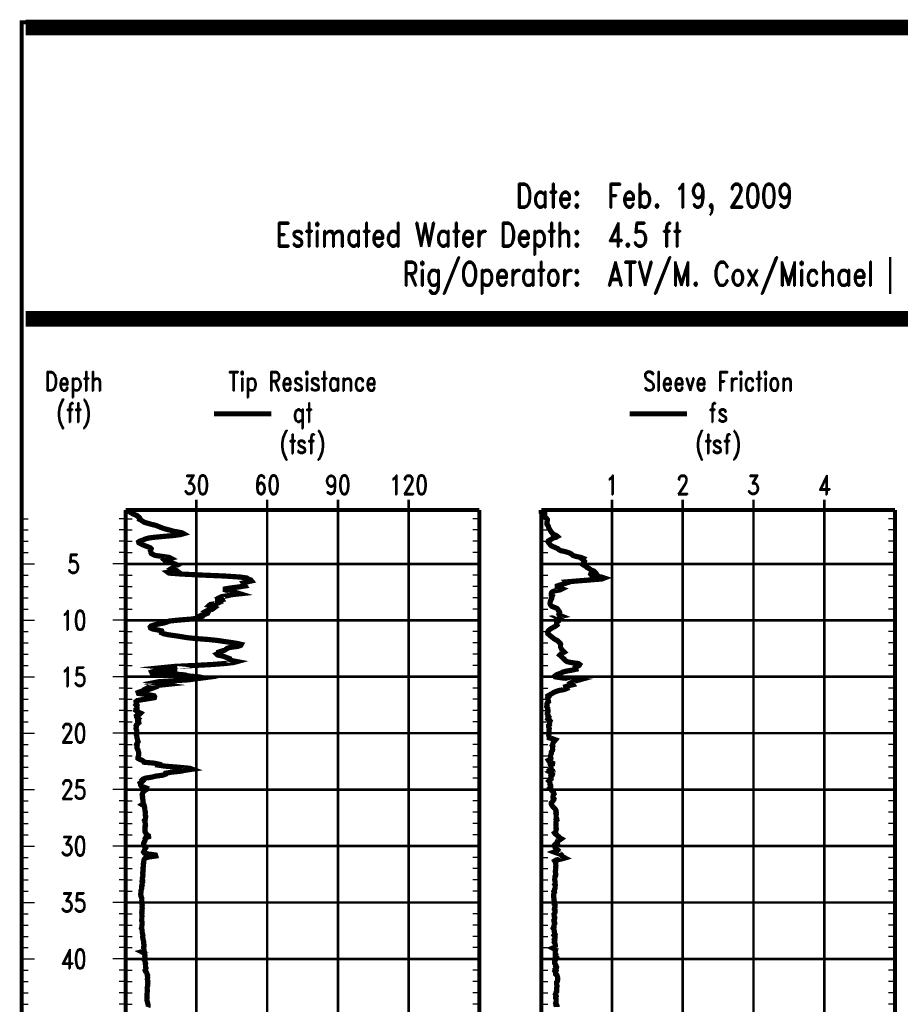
# Model space of a CAD drawing. Extents: x 0 to 10.2, y 0 to 7.6.
# Tile 4 of 8: x 0 to 3.4, y 3.9 to 7.6. Entities that reach past the tile are written whole.
import ezdxf
from ezdxf.enums import TextEntityAlignment as Align

# ---------------------------------------------------------------- set-up
doc = ezdxf.new("R2010")
doc.units = 0
doc.linetypes.add('Dot', pattern=[0.04, 0, -0.04])
doc.linetypes.add('Solid', pattern=[0])
doc.layers.get('0').update_dxf_attribs({"linetype": 'Solid'})
doc.styles.add('ROMAND', font='romand', dxfattribs={"height": 1})

msp = doc.modelspace()

# ---------------------------------------------------------------- linework, layer by layer
at = {"color": 7, "linetype": 'Solid'}
for points, const_width in [([(0, 0), (10.15, 0), (10.15, 7.625), (0, 7.625), (0, 0)], 0.015), ([(0, 0), (10.15, 0), (10.15, 7.625), (0, 7.625), (0, 0)], 0.015), ([(0, 0), (10.15, 0), (10.15, 7.625), (0, 7.625), (0, 0)], 0.015), ([(0, 0), (10.15, 0), (10.15, 7.625), (0, 7.625), (0, 0)], 0.015), ([(0, 0), (10.15, 0), (10.15, 7.625), (0, 7.625), (0, 0)], 0.015), ([(0, 0), (10.15, 0), (10.15, 7.625), (0, 7.625), (0, 0)], 0.015), ([(0, 0), (10.15, 0), (10.15, 7.625), (0, 7.625), (0, 0)], 0.015), ([(0, 0), (10.15, 0), (10.15, 7.625), (0, 7.625), (0, 0)], 0.015), ([(0, 0), (10.15, 0), (10.15, 7.625), (0, 7.625), (0, 0)], 0.015), ([(0, 0), (10.15, 0), (10.15, 7.625), (0, 7.625), (0, 0)], 0.015), ([(0, 0), (10.15, 0), (10.15, 7.625), (0, 7.625), (0, 0)], 0.015), ([(0, 0), (10.15, 0), (10.15, 7.625), (0, 7.625), (0, 0)], 0.015), ([(0, 0), (10.15, 0), (10.15, 7.625), (0, 7.625), (0, 0)], 0.015), ([(0, 0), (10.15, 0), (10.15, 7.625), (0, 7.625), (0, 0)], 0.015), ([(0, 0), (10.15, 0), (10.15, 7.625), (0, 7.625), (0, 0)], 0.015), ([(0, 0), (10.15, 0), (10.15, 7.625), (0, 7.625), (0, 0)], 0.015), ([(0, 0), (10.15, 0), (10.15, 7.625), (0, 7.625), (0, 0)], 0.015), ([(0, 0), (10.15, 0), (10.15, 7.625), (0, 7.625), (0, 0)], 0.015), ([(0, 0), (10.15, 0), (10.15, 7.625), (0, 7.625), (0, 0)], 0.015), ([(0, 0), (10.15, 0), (10.15, 7.625), (0, 7.625), (0, 0)], 0.015), ([(0, 0), (10.15, 0), (10.15, 7.625), (0, 7.625), (0, 0)], 0.015), ([(0, 0), (10.15, 0), (10.15, 7.625), (0, 7.625), (0, 0)], 0.015), ([(0.015, 7.62), (10.135, 7.62)], 0.03), ([(0.015, 7.59), (10.135, 7.59)], 0.03), ([(0.015, 6.5), (10.135, 6.5)], 0.03), ([(0.015, 6.47), (10.135, 6.47)], 0.03), ([(0, 5.75), (0, 1.2265)], 0.015), ([(0.4, 5.75), (0.4, 1.2265)], 0.015), ([(0.4, 5.75), (1.76, 5.75)], 0.015), ([(0.4, 5.75), (0.4, 1.2265)], 0.015), ([(1.76, 5.75), (1.76, 1.2265)], 0.015), ([(1.998, 5.75), (3.358, 5.75)], 0.015), ([(1.998, 5.75), (1.998, 1.2265)], 0.015), ([(3.358, 5.75), (3.358, 1.2265)], 0.015)]:
    msp.add_lwpolyline(points, dxfattribs=dict(at, const_width=const_width))
at = {"color": 36, "linetype": 'Solid', "const_width": 0.02}
for points in [[(0.74, 6.12), (0.96, 6.12)], [(0.4124, 5.75), (0.4143, 5.7471), (0.4143, 5.7434), (0.4205, 5.7397), (0.4267, 5.7359), (0.435, 5.7323), (0.4432, 5.7292), (0.4463, 5.7255), (0.4525, 5.7216), (0.4546, 5.7178), (0.4536, 5.714), (0.4608, 5.7102), (0.466, 5.7065), (0.4721, 5.7027), (0.4866, 5.6989), (0.4989, 5.6951), (0.5154, 5.6913), (0.5247, 5.6875), (0.534, 5.6837), (0.5443, 5.6799), (0.5567, 5.6761), (0.5721, 5.6723), (0.5794, 5.6697), (0.599, 5.6661), (0.6165, 5.6626), (0.6226, 5.6591), (0.6103, 5.6556), (0.5825, 5.652), (0.5445, 5.6486), (0.5075, 5.6451), (0.488, 5.6424), (0.4757, 5.6389), (0.4676, 5.6352), (0.4558, 5.6313), (0.4499, 5.6276), (0.451, 5.6238), (0.4582, 5.62), (0.4656, 5.6162), (0.4757, 5.6124), (0.4947, 5.6051), (0.4981, 5.6013), (0.4965, 5.5977), (0.4951, 5.594), (0.4969, 5.5904), (0.4968, 5.5866), (0.4987, 5.5829), (0.5058, 5.5792), (0.5139, 5.5755), (0.5416, 5.5718), (0.5672, 5.5681), (0.5743, 5.5643), (0.5608, 5.5605), (0.5504, 5.5567), (0.5545, 5.5529), (0.572, 5.5492), (0.5822, 5.5454), (0.5925, 5.5416), (0.5976, 5.5378), (0.5904, 5.5341), (0.5842, 5.5303), (0.578, 5.5265), (0.5883, 5.5228), (0.5934, 5.519), (0.5789, 5.5153), (0.5614, 5.5114), (0.5666, 5.5076), (0.6171, 5.5039), (0.6933, 5.5001), (0.7819, 5.4964), (0.8407, 5.4925), (0.8664, 5.4888), (0.8705, 5.4851), (0.8808, 5.4814), (0.8839, 5.4777), (0.8663, 5.4738), (0.8519, 5.4701), (0.8594, 5.4584), (0.8357, 5.4546), (0.8047, 5.4508), (0.7831, 5.447), (0.7831, 5.4433), (0.7976, 5.4395), (0.8079, 5.4358), (0.8275, 5.432), (0.8398, 5.4282), (0.8058, 5.4245), (0.7915, 5.4207), (0.7679, 5.4169), (0.7608, 5.4132), (0.769, 5.4094), (0.7711, 5.4057), (0.7536, 5.4019), (0.7536, 5.3982), (0.7588, 5.3945), (0.7507, 5.3908), (0.725, 5.387), (0.721, 5.3833), (0.7354, 5.3796), (0.7427, 5.3759), (0.7376, 5.3722), (0.7325, 5.3684), (0.7162, 5.3647), (0.709, 5.361), (0.7173, 5.3573), (0.7153, 5.3536), (0.7072, 5.3498), (0.6918, 5.3461), (0.6846, 5.3425), (0.6888, 5.3387), (0.6805, 5.3349), (0.6538, 5.3311), (0.6064, 5.3274), (0.5663, 5.3232), (0.5591, 5.3196), (0.5468, 5.3158), (0.5262, 5.312), (0.5087, 5.3082), (0.4973, 5.3044), (0.4943, 5.3006), (0.4954, 5.2969), (0.5026, 5.2931), (0.5221, 5.2893), (0.5384, 5.2856), (0.5395, 5.2818), (0.5384, 5.2781), (0.5467, 5.2744), (0.5642, 5.2707), (0.59, 5.2671), (0.6137, 5.2634), (0.6354, 5.2597), (0.6715, 5.256), (0.7189, 5.2524), (0.7539, 5.2487), (0.7786, 5.2449), (0.8044, 5.2412), (0.8281, 5.2375), (0.8446, 5.2337), (0.8425, 5.23), (0.8312, 5.226), (0.8034, 5.2223), (0.79, 5.2186), (0.7859, 5.2149), (0.7807, 5.2111), (0.7673, 5.2075), (0.757, 5.2039), (0.757, 5.2002), (0.7498, 5.1964), (0.754, 5.1926), (0.7735, 5.1887), (0.8003, 5.1786), (0.8014, 5.1749), (0.8086, 5.1712), (0.8281, 5.1675), (0.8147, 5.1638), (0.7807, 5.1601), (0.7334, 5.1564), (0.6674, 5.1528), (0.5881, 5.149), (0.5511, 5.1453), (0.5882, 5.1416), (0.5882, 5.138), (0.5434, 5.1344), (0.5117, 5.1308), (0.4996, 5.1273), (0.5012, 5.1237), (0.5844, 5.1201), (0.6277, 5.1163), (0.6399, 5.1125), (0.6821, 5.1088), (0.6986, 5.1051), (0.6697, 5.1013), (0.6428, 5.0976), (0.5852, 5.0939), (0.5275, 5.0901), (0.508, 5.0863), (0.5226, 5.0825), (0.5486, 5.0788), (0.5133, 5.0751), (0.493, 5.0713), (0.4859, 5.0675), (0.4981, 5.0637), (0.4878, 5.06), (0.4763, 5.0563), (0.4579, 5.0526), (0.4481, 5.0488), (0.4495, 5.0451), (0.4867, 5.0401), (0.5092, 5.0363), (0.5115, 5.0326), (0.5104, 5.0288), (0.4882, 5.025), (0.4639, 5.0212), (0.4439, 5.0175), (0.4398, 5.0137), (0.4409, 5.0099), (0.4419, 5.006), (0.4396, 5.0022), (0.4437, 4.9984), (0.4424, 4.9947), (0.4435, 4.991), (0.4434, 4.9873), (0.4394, 4.9836), (0.4389, 4.98), (0.4431, 4.9765), (0.4501, 4.9728), (0.4577, 4.9693), (0.4545, 4.9658), (0.4484, 4.9623), (0.4414, 4.9585), (0.4421, 4.9548), (0.4442, 4.9511), (0.4492, 4.9474), (0.4459, 4.9436), (0.4462, 4.9399), (0.4504, 4.9362), (0.4508, 4.9326), (0.4466, 4.9289), (0.4417, 4.9251), (0.4401, 4.9214), (0.4414, 4.9176), (0.4404, 4.9139), (0.4394, 4.9102), (0.4407, 4.9065), (0.4429, 4.9029), (0.4428, 4.896), (0.441, 4.8923), (0.4423, 4.8886), (0.4413, 4.885), (0.4426, 4.8816), (0.4432, 4.8781), (0.4434, 4.8743), (0.4447, 4.8706), (0.4457, 4.8669), (0.4466, 4.8633), (0.4478, 4.8598), (0.4432, 4.8524), (0.4417, 4.8486), (0.4443, 4.8449), (0.4436, 4.8411), (0.4429, 4.8373), (0.4442, 4.8335), (0.4465, 4.8297), (0.4478, 4.826), (0.4489, 4.8222), (0.45, 4.8184), (0.4501, 4.8146), (0.4501, 4.8109), (0.45, 4.8071), (0.4488, 4.8033), (0.4468, 4.7995), (0.4468, 4.7958), (0.4533, 4.792), (0.4632, 4.7883), (0.468, 4.7845), (0.4702, 4.7808), (0.5106, 4.777), (0.5275, 4.7732), (0.5257, 4.7694), (0.5514, 4.7656), (0.5978, 4.7619), (0.6462, 4.7575), (0.6563, 4.7538), (0.63, 4.75), (0.612, 4.7462), (0.5761, 4.7424), (0.5539, 4.7386), (0.5536, 4.7348), (0.5431, 4.731), (0.5158, 4.7273), (0.5003, 4.7234), (0.4763, 4.7196), (0.4666, 4.7158), (0.463, 4.712), (0.4655, 4.7082), (0.4618, 4.7044), (0.4557, 4.7006), (0.4575, 4.6968), (0.4576, 4.693), (0.4599, 4.6893), (0.4685, 4.6854), (0.4791, 4.6816), (0.4769, 4.6778), (0.4771, 4.674), (0.4703, 4.6703), (0.4678, 4.6665), (0.4654, 4.6627), (0.4638, 4.6589), (0.4631, 4.6551), (0.4647, 4.6514), (0.4655, 4.6476), (0.4642, 4.6438), (0.4654, 4.64), (0.4664, 4.6363), (0.4665, 4.6326), (0.4666, 4.6288), (0.4677, 4.625), (0.4687, 4.6213), (0.4632, 4.6178), (0.47, 4.614), (0.4726, 4.6103), (0.473, 4.6065), (0.4732, 4.6027), (0.4739, 4.5989), (0.4739, 4.5952), (0.475, 4.5914), (0.476, 4.5877), (0.4749, 4.584), (0.475, 4.5802), (0.4752, 4.5764), (0.4772, 4.5727), (0.4768, 4.5689), (0.4763, 4.5652), (0.4754, 4.5614), (0.4726, 4.5577), (0.4749, 4.554), (0.4742, 4.5502), (0.4752, 4.5464), (0.4755, 4.5426), (0.4763, 4.5388), (0.4742, 4.5351), (0.4752, 4.5314), (0.4741, 4.5277), (0.4747, 4.5239), (0.4746, 4.5202), (0.4746, 4.5164), (0.4746, 4.5127), (0.4771, 4.509), (0.4786, 4.5052), (0.4828, 4.5015), (0.4879, 4.4977), (0.4881, 4.494), (0.4766, 4.4903), (0.4746, 4.4865), (0.4751, 4.4827), (0.4743, 4.4789), (0.4721, 4.4761), (0.4692, 4.4697), (0.4694, 4.4659), (0.4706, 4.4621), (0.4716, 4.4583), (0.4744, 4.4545), (0.4767, 4.4508), (0.4743, 4.447), (0.4721, 4.4431), (0.4705, 4.4392), (0.4686, 4.4354), (0.4715, 4.4316), (0.4878, 4.4278), (0.5145, 4.424), (0.5156, 4.4203), (0.4899, 4.4165), (0.4757, 4.4127), (0.4721, 4.4088), (0.4703, 4.4051), (0.4697, 4.4013), (0.4692, 4.3976), (0.4695, 4.3938), (0.4679, 4.3902), (0.4681, 4.3865), (0.4684, 4.3828), (0.4684, 4.3791), (0.4664, 4.3753), (0.4665, 4.3717), (0.4675, 4.368), (0.4664, 4.3643), (0.4672, 4.3607), (0.4654, 4.3571), (0.4653, 4.3535), (0.4665, 4.35), (0.4655, 4.3464), (0.4664, 4.3428), (0.4653, 4.3392), (0.4637, 4.3339), (0.4647, 4.3304), (0.4655, 4.3265), (0.4631, 4.3228), (0.4651, 4.3189), (0.4633, 4.315), (0.4629, 4.3113), (0.4636, 4.3074), (0.4615, 4.3036), (0.4615, 4.2998), (0.4616, 4.2959), (0.4606, 4.2921), (0.4591, 4.2883), (0.4591, 4.2844), (0.4594, 4.2806), (0.4583, 4.2768), (0.4574, 4.273), (0.4587, 4.2692), (0.459, 4.2653), (0.4602, 4.2616), (0.4621, 4.2577), (0.4622, 4.2539), (0.4618, 4.2501), (0.4619, 4.2463), (0.4621, 4.2425), (0.4639, 4.2387), (0.4629, 4.2348), (0.4638, 4.231), (0.463, 4.2272), (0.4629, 4.2234), (0.4638, 4.2196), (0.4629, 4.2158), (0.463, 4.212), (0.4631, 4.2082), (0.4618, 4.2045), (0.4629, 4.2007), (0.4619, 4.1969), (0.4631, 4.1879), (0.4621, 4.1841), (0.462, 4.1803), (0.4621, 4.1764), (0.4611, 4.1726), (0.4623, 4.1688), (0.4633, 4.165), (0.4633, 4.1612), (0.4633, 4.1574), (0.462, 4.1536), (0.4623, 4.1498), (0.4615, 4.146), (0.4606, 4.1422), (0.4624, 4.1384), (0.4635, 4.1346), (0.4636, 4.1308), (0.4634, 4.127), (0.4643, 4.1232), (0.4653, 4.1194), (0.4663, 4.1155), (0.4653, 4.1117), (0.4653, 4.1079), (0.4664, 4.1041), (0.4665, 4.1003), (0.4677, 4.0965), (0.4689, 4.0926), (0.4697, 4.0889), (0.4689, 4.0851), (0.4699, 4.0813), (0.4711, 4.0774), (0.4708, 4.0736), (0.4687, 4.0698), (0.469, 4.0661), (0.4701, 4.0623), (0.4702, 4.0584), (0.4712, 4.0547), (0.4611, 4.052), (0.4726, 4.046), (0.4735, 4.0422), (0.4743, 4.0384), (0.4732, 4.0346), (0.4741, 4.0308), (0.4734, 4.027), (0.4732, 4.0231), (0.4724, 4.0193), (0.4746, 4.0155), (0.4748, 4.0117), (0.4768, 4.0078), (0.4755, 4.004), (0.4764, 4.0002), (0.4763, 3.9964), (0.477, 3.9926), (0.4782, 3.9888), (0.4764, 3.9849), (0.4745, 3.9811), (0.476, 3.9773), (0.4794, 3.9735), (0.4813, 3.9697), (0.4823, 3.9659), (0.4843, 3.9621), (0.4835, 3.9583), (0.4843, 3.9546), (0.4842, 3.9507), (0.4833, 3.9469), (0.4844, 3.9431), (0.4855, 3.9394), (0.4845, 3.9355), (0.4855, 3.9318), (0.4845, 3.928), (0.4844, 3.9242), (0.4842, 3.9204), (0.4833, 3.9166), (0.4824, 3.9128), (0.4835, 3.904), (0.4835, 3.9002), (0.4825, 3.8963), (0.4825, 3.8925), (0.4817, 3.8887), (0.4816, 3.8849), (0.4825, 3.8811), (0.4821, 3.8772), (0.4823, 3.8734), (0.4816, 3.8696), (0.4816, 3.8658), (0.4828, 3.862), (0.4837, 3.8582), (0.4849, 3.8544), (0.4858, 3.8506), (0.4867, 3.8468), (0.4866, 3.843), (0.4852, 3.8392)]]:
    msp.add_lwpolyline(points, dxfattribs=at)
at = {"color": 96, "linetype": 'Solid', "const_width": 0.02}
for points in [[(2.338, 6.12), (2.558, 6.12)], [(1.998, 5.75), (1.998, 5.7471), (1.998, 5.7434), (2.0116, 5.7397), (2.0116, 5.7359), (2.0116, 5.7323), (2.0116, 5.7292), (2.0116, 5.7255), (2.0135, 5.7216), (2.0181, 5.7178), (2.0211, 5.714), (2.0214, 5.7102), (2.0206, 5.7065), (2.0195, 5.7027), (2.02, 5.6989), (2.02, 5.6951), (2.023, 5.6913), (2.0252, 5.6875), (2.026, 5.6837), (2.0282, 5.6799), (2.0301, 5.6761), (2.032, 5.6723), (2.0339, 5.6697), (2.0361, 5.6661), (2.0388, 5.6626), (2.0415, 5.6591), (2.0475, 5.6556), (2.0562, 5.652), (2.06, 5.6486), (2.0535, 5.6451), (2.0426, 5.6424), (2.0385, 5.6389), (2.0317, 5.6352), (2.0252, 5.6313), (2.0244, 5.6276), (2.0271, 5.6238), (2.0298, 5.62), (2.0331, 5.6162), (2.0366, 5.6124), (2.0538, 5.6051), (2.0619, 5.6013), (2.0652, 5.5977), (2.0731, 5.594), (2.0897, 5.5904), (2.1024, 5.5866), (2.1112, 5.5829), (2.1155, 5.5792), (2.1201, 5.5755), (2.1318, 5.5718), (2.1498, 5.5681), (2.1593, 5.5643), (2.1563, 5.5605), (2.1607, 5.5567), (2.1645, 5.5529), (2.1639, 5.5492), (2.1612, 5.5454), (2.1563, 5.5416), (2.162, 5.5378), (2.1683, 5.5341), (2.1724, 5.5303), (2.1805, 5.5265), (2.1849, 5.5228), (2.1906, 5.519), (2.2009, 5.5153), (2.2044, 5.5114), (2.19, 5.5076), (2.1881, 5.5039), (2.1917, 5.5001), (2.2061, 5.4964), (2.2292, 5.4925), (2.2404, 5.4888), (2.2308, 5.4851), (2.1851, 5.4814), (2.14, 5.4777), (2.0929, 5.4738), (2.0959, 5.4701), (2.0597, 5.4584), (2.0597, 5.4546), (2.0671, 5.4508), (2.078, 5.447), (2.0706, 5.4433), (2.05, 5.4395), (2.0404, 5.4358), (2.0372, 5.432), (2.0361, 5.4282), (2.0361, 5.4245), (2.0404, 5.4207), (2.0385, 5.4169), (2.0366, 5.4132), (2.0377, 5.4094), (2.0358, 5.4057), (2.0339, 5.4019), (2.0323, 5.3982), (2.032, 5.3945), (2.0315, 5.3908), (2.0328, 5.387), (2.035, 5.3833), (2.0388, 5.3796), (2.0491, 5.3759), (2.0578, 5.3722), (2.0616, 5.3684), (2.063, 5.3647), (2.0668, 5.361), (2.0684, 5.3573), (2.0665, 5.3536), (2.0655, 5.3498), (2.0674, 5.3461), (2.0761, 5.3425), (2.0562, 5.3387), (2.0636, 5.3349), (2.0701, 5.3311), (2.0657, 5.3274), (2.0641, 5.3232), (2.057, 5.3196), (2.0565, 5.3158), (2.0565, 5.312), (2.0584, 5.3082), (2.0532, 5.3044), (2.0467, 5.3006), (2.0399, 5.2969), (2.0339, 5.2931), (2.0282, 5.2893), (2.0249, 5.2856), (2.023, 5.2818), (2.0225, 5.2781), (2.0233, 5.2744), (2.0285, 5.2707), (2.0315, 5.2671), (2.0372, 5.2634), (2.0415, 5.2597), (2.0459, 5.256), (2.0519, 5.2524), (2.0592, 5.2487), (2.0636, 5.2449), (2.0665, 5.2412), (2.0712, 5.2375), (2.0725, 5.2337), (2.0717, 5.23), (2.0717, 5.226), (2.0725, 5.2223), (2.0744, 5.2186), (2.0761, 5.2149), (2.0791, 5.2111), (2.0823, 5.2075), (2.0859, 5.2039), (2.0791, 5.2002), (2.0723, 5.1964), (2.069, 5.1926), (2.0739, 5.1887), (2.0842, 5.1786), (2.088, 5.1749), (2.0908, 5.1712), (2.0967, 5.1675), (2.1131, 5.1638), (2.1411, 5.1601), (2.1457, 5.1564), (2.1435, 5.1528), (2.137, 5.149), (2.1294, 5.1453), (2.1305, 5.1416), (2.1313, 5.138), (2.1152, 5.1344), (2.0935, 5.1308), (2.0807, 5.1273), (2.075, 5.1237), (2.0646, 5.1201), (2.0557, 5.1163), (2.0508, 5.1125), (2.0524, 5.1088), (2.0758, 5.1051), (2.1131, 5.1013), (2.1457, 5.0976), (2.1324, 5.0939), (2.119, 5.0901), (2.1122, 5.0863), (2.1171, 5.0825), (2.1196, 5.0788), (2.103, 5.0751), (2.0916, 5.0713), (2.0924, 5.0675), (2.0951, 5.0637), (2.0861, 5.06), (2.0655, 5.0563), (2.0546, 5.0526), (2.0453, 5.0488), (2.0396, 5.0451), (2.0309, 5.0401), (2.0244, 5.0363), (2.0263, 5.0326), (2.0225, 5.0288), (2.0238, 5.025), (2.0238, 5.0212), (2.0249, 5.0175), (2.0257, 5.0137), (2.0219, 5.0099), (2.02, 5.006), (2.02, 5.0022), (2.0206, 4.9984), (2.0189, 4.9947), (2.0206, 4.991), (2.023, 4.9873), (2.0228, 4.9836), (2.0241, 4.98), (2.0244, 4.9765), (2.0233, 4.9728), (2.0214, 4.9693), (2.0214, 4.9658), (2.0238, 4.9623), (2.0233, 4.9585), (2.0268, 4.9548), (2.0249, 4.9511), (2.023, 4.9474), (2.0287, 4.9436), (2.032, 4.9399), (2.0301, 4.9362), (2.0301, 4.9326), (2.0296, 4.9289), (2.0298, 4.9251), (2.0257, 4.9214), (2.026, 4.9176), (2.0276, 4.9139), (2.0287, 4.9102), (2.0279, 4.9065), (2.0282, 4.9029), (2.0276, 4.896), (2.0276, 4.8923), (2.0274, 4.8886), (2.0266, 4.885), (2.0274, 4.8816), (2.0287, 4.8781), (2.0287, 4.8743), (2.0421, 4.8706), (2.0527, 4.8669), (2.0497, 4.8633), (2.0461, 4.8598), (2.0423, 4.8524), (2.0418, 4.8486), (2.0399, 4.8449), (2.0423, 4.8411), (2.0412, 4.8373), (2.041, 4.8335), (2.0418, 4.8297), (2.041, 4.826), (2.038, 4.8222), (2.0361, 4.8184), (2.0366, 4.8146), (2.0353, 4.8109), (2.0342, 4.8071), (2.0334, 4.8033), (2.0334, 4.7995), (2.0347, 4.7958), (2.0315, 4.792), (2.0252, 4.7883), (2.0276, 4.7845), (2.0347, 4.7808), (2.0418, 4.777), (2.0412, 4.7732), (2.0339, 4.7694), (2.0355, 4.7656), (2.0355, 4.7619), (2.0361, 4.7575), (2.0323, 4.7538), (2.041, 4.75), (2.0423, 4.7462), (2.0323, 4.7424), (2.0391, 4.7386), (2.0415, 4.7348), (2.0399, 4.731), (2.035, 4.7273), (2.0358, 4.7234), (2.0342, 4.7196), (2.0353, 4.7158), (2.0315, 4.712), (2.0271, 4.7082), (2.0309, 4.7044), (2.0315, 4.7006), (2.0309, 4.6968), (2.0334, 4.693), (2.0347, 4.6893), (2.0347, 4.6854), (2.0309, 4.6816), (2.0342, 4.6778), (2.0366, 4.674), (2.0399, 4.6703), (2.0448, 4.6665), (2.0456, 4.6627), (2.047, 4.6589), (2.0442, 4.6551), (2.0437, 4.6514), (2.0429, 4.6476), (2.0432, 4.6438), (2.047, 4.64), (2.0461, 4.6363), (2.0429, 4.6326), (2.0402, 4.6288), (2.0366, 4.625), (2.0361, 4.6213), (2.0372, 4.6178), (2.0399, 4.614), (2.0423, 4.6103), (2.0456, 4.6065), (2.0494, 4.6027), (2.0527, 4.5989), (2.0546, 4.5952), (2.054, 4.5914), (2.0557, 4.5877), (2.054, 4.584), (2.0557, 4.5802), (2.0551, 4.5764), (2.0551, 4.5727), (2.0551, 4.5689), (2.057, 4.5652), (2.0551, 4.5614), (2.0576, 4.5577), (2.0551, 4.554), (2.0538, 4.5502), (2.0538, 4.5464), (2.0551, 4.5426), (2.0546, 4.5388), (2.0551, 4.5351), (2.0546, 4.5314), (2.054, 4.5277), (2.0557, 4.5239), (2.0551, 4.5202), (2.0538, 4.5164), (2.0532, 4.5127), (2.0489, 4.509), (2.0516, 4.5052), (2.0573, 4.5015), (2.0611, 4.4977), (2.066, 4.494), (2.0682, 4.4903), (2.0752, 4.4865), (2.0701, 4.4827), (2.0611, 4.4789), (2.0595, 4.4761), (2.0603, 4.4697), (2.0521, 4.4659), (2.0489, 4.4621), (2.0494, 4.4583), (2.05, 4.4545), (2.0524, 4.4508), (2.0568, 4.447), (2.0614, 4.4431), (2.0584, 4.4392), (2.0475, 4.4354), (2.0576, 4.4316), (2.0714, 4.4278), (2.0761, 4.424), (2.0774, 4.4203), (2.082, 4.4165), (2.0891, 4.4127), (2.0758, 4.4088), (2.0559, 4.4051), (2.0494, 4.4013), (2.0516, 4.3976), (2.0538, 4.3938), (2.0532, 4.3902), (2.054, 4.3865), (2.0543, 4.3828), (2.0532, 4.3791), (2.0538, 4.3753), (2.0538, 4.3717), (2.0527, 4.368), (2.0529, 4.3643), (2.0516, 4.3607), (2.0527, 4.3571), (2.0532, 4.3535), (2.0538, 4.35), (2.0538, 4.3464), (2.051, 4.3428), (2.0508, 4.3392), (2.05, 4.3339), (2.0494, 4.3304), (2.05, 4.3265), (2.0508, 4.3228), (2.0513, 4.3189), (2.0513, 4.315), (2.0494, 4.3113), (2.0519, 4.3074), (2.0513, 4.3036), (2.0513, 4.2998), (2.0508, 4.2959), (2.0489, 4.2921), (2.0489, 4.2883), (2.0464, 4.2844), (2.0486, 4.2806), (2.047, 4.2768), (2.0456, 4.273), (2.0461, 4.2692), (2.0451, 4.2653), (2.0456, 4.2616), (2.0467, 4.2577), (2.047, 4.2539), (2.047, 4.2501), (2.048, 4.2463), (2.048, 4.2425), (2.05, 4.2387), (2.0483, 4.2348), (2.0513, 4.231), (2.0508, 4.2272), (2.0508, 4.2234), (2.0489, 4.2196), (2.048, 4.2158), (2.0508, 4.212), (2.0508, 4.2082), (2.0508, 4.2045), (2.05, 4.2007), (2.047, 4.1969), (2.0475, 4.1879), (2.05, 4.1841), (2.0494, 4.1803), (2.0489, 4.1764), (2.0461, 4.1726), (2.0467, 4.1688), (2.0494, 4.165), (2.05, 4.1612), (2.0475, 4.1574), (2.0475, 4.1536), (2.0461, 4.1498), (2.0467, 4.146), (2.0437, 4.1422), (2.0461, 4.1384), (2.0475, 4.1346), (2.0486, 4.1308), (2.048, 4.127), (2.0494, 4.1232), (2.0508, 4.1194), (2.0475, 4.1155), (2.051, 4.1117), (2.0513, 4.1079), (2.0502, 4.1041), (2.048, 4.1003), (2.05, 4.0965), (2.048, 4.0926), (2.0475, 4.0889), (2.0505, 4.0851), (2.0513, 4.0813), (2.0519, 4.0774), (2.0519, 4.0736), (2.0513, 4.0698), (2.0418, 4.0661), (2.0494, 4.0623), (2.0529, 4.0584), (2.0519, 4.0547), (2.0513, 4.052), (2.0513, 4.046), (2.0538, 4.0422), (2.0513, 4.0384), (2.0513, 4.0346), (2.0557, 4.0308), (2.0527, 4.027), (2.0538, 4.0231), (2.0521, 4.0193), (2.0494, 4.0155), (2.0489, 4.0117), (2.0494, 4.0078), (2.0524, 4.004), (2.0543, 4.0002), (2.0532, 3.9964), (2.0568, 3.9926), (2.0559, 3.9888), (2.0521, 3.9849), (2.0543, 3.9811), (2.0508, 3.9773), (2.0538, 3.9735), (2.0532, 3.9697), (2.0532, 3.9659), (2.0581, 3.9621), (2.0595, 3.9583), (2.0608, 3.9546), (2.0603, 3.9507), (2.0616, 3.9469), (2.0608, 3.9431), (2.0603, 3.9394), (2.057, 3.9355), (2.057, 3.9318), (2.0565, 3.928), (2.0576, 3.9242), (2.0587, 3.9204), (2.0581, 3.9166), (2.0568, 3.9128), (2.0576, 3.904), (2.0578, 3.9002), (2.0546, 3.8963), (2.054, 3.8925), (2.0521, 3.8887), (2.0543, 3.8849), (2.0557, 3.8811), (2.0532, 3.8772), (2.0532, 3.8734), (2.0551, 3.8696), (2.0551, 3.8658), (2.0551, 3.862), (2.0546, 3.8582), (2.0532, 3.8544), (2.0557, 3.8506), (2.0546, 3.8468), (2.0589, 3.843), (2.0589, 3.8392)]]:
    msp.add_lwpolyline(points, dxfattribs=at)
at = {"color": 8, "linetype": 'Solid', "const_width": 0.01}
for points in [[(0.672, 5.75), (0.672, 5.79)], [(0.944, 5.75), (0.944, 5.79)], [(1.216, 5.75), (1.216, 5.79)], [(1.488, 5.75), (1.488, 5.79)], [(2.27, 5.75), (2.27, 5.79)], [(2.542, 5.75), (2.542, 5.79)], [(2.814, 5.75), (2.814, 5.79)], [(3.086, 5.75), (3.086, 5.79)]]:
    msp.add_lwpolyline(points, dxfattribs=at)
at = {"color": 8, "linetype": 'Dot', "const_width": 0.01}
for points in [[(0.672, 5.75), (0.672, 1.2265)], [(0.944, 5.75), (0.944, 1.2265)], [(1.216, 5.75), (1.216, 1.2265)], [(1.488, 5.75), (1.488, 1.2265)], [(2.27, 5.75), (2.27, 1.2265)], [(2.542, 5.75), (2.542, 1.2265)], [(2.814, 5.75), (2.814, 1.2265)], [(3.086, 5.75), (3.086, 1.2265)], [(0.4, 5.5432), (1.76, 5.5432)], [(1.76, 5.5432), (0.4, 5.5432)], [(1.998, 5.5432), (3.358, 5.5432)], [(3.358, 5.5432), (1.998, 5.5432)], [(0.4, 5.3263), (1.76, 5.3263)], [(1.76, 5.3263), (0.4, 5.3263)], [(1.998, 5.3263), (3.358, 5.3263)], [(3.358, 5.3263), (1.998, 5.3263)], [(0.4, 5.1093), (1.76, 5.1093)], [(1.76, 5.1093), (0.4, 5.1093)], [(1.998, 5.1093), (3.358, 5.1093)], [(3.358, 5.1093), (1.998, 5.1093)], [(0.4, 4.8924), (1.76, 4.8924)], [(1.76, 4.8924), (0.4, 4.8924)], [(1.998, 4.8924), (3.358, 4.8924)], [(3.358, 4.8924), (1.998, 4.8924)], [(0.4, 4.6755), (1.76, 4.6755)], [(1.76, 4.6755), (0.4, 4.6755)], [(1.998, 4.6755), (3.358, 4.6755)], [(3.358, 4.6755), (1.998, 4.6755)], [(0.4, 4.4585), (1.76, 4.4585)], [(1.76, 4.4585), (0.4, 4.4585)], [(1.998, 4.4585), (3.358, 4.4585)], [(3.358, 4.4585), (1.998, 4.4585)], [(0.4, 4.2416), (1.76, 4.2416)], [(1.76, 4.2416), (0.4, 4.2416)], [(1.998, 4.2416), (3.358, 4.2416)], [(3.358, 4.2416), (1.998, 4.2416)], [(0.4, 4.0246), (1.76, 4.0246)], [(1.76, 4.0246), (0.4, 4.0246)], [(1.998, 4.0246), (3.358, 4.0246)], [(3.358, 4.0246), (1.998, 4.0246)]]:
    msp.add_lwpolyline(points, dxfattribs=at)
at = {"color": 7, "linetype": 'Solid'}
for points in [[(0, 5.7168), (0.025, 5.7168)], [(0.4, 5.7168), (0.375, 5.7168)], [(0.4, 5.7168), (0.425, 5.7168)], [(1.76, 5.7168), (1.735, 5.7168)], [(1.998, 5.7168), (2.023, 5.7168)], [(3.358, 5.7168), (3.333, 5.7168)], [(0, 5.6734), (0.025, 5.6734)], [(0.4, 5.6734), (0.375, 5.6734)], [(0.4, 5.6734), (0.425, 5.6734)], [(1.76, 5.6734), (1.735, 5.6734)], [(1.998, 5.6734), (2.023, 5.6734)], [(3.358, 5.6734), (3.333, 5.6734)], [(0, 5.63), (0.025, 5.63)], [(0.4, 5.63), (0.375, 5.63)], [(0.4, 5.63), (0.425, 5.63)], [(1.76, 5.63), (1.735, 5.63)], [(1.998, 5.63), (2.023, 5.63)], [(3.358, 5.63), (3.333, 5.63)], [(0, 5.5866), (0.025, 5.5866)], [(0.4, 5.5866), (0.375, 5.5866)], [(0.4, 5.5866), (0.425, 5.5866)], [(1.76, 5.5866), (1.735, 5.5866)], [(1.998, 5.5866), (2.023, 5.5866)], [(3.358, 5.5866), (3.333, 5.5866)], [(0, 5.5432), (0.05, 5.5432)], [(0, 5.5432), (0.025, 5.5432)], [(0.4, 5.5432), (0.35, 5.5432)], [(0.4, 5.5432), (0.375, 5.5432)], [(0.4, 5.5432), (0.425, 5.5432)], [(1.76, 5.5432), (1.735, 5.5432)], [(1.998, 5.5432), (2.023, 5.5432)], [(3.358, 5.5432), (3.333, 5.5432)], [(0, 5.4998), (0.025, 5.4998)], [(0.4, 5.4998), (0.375, 5.4998)], [(0.4, 5.4998), (0.425, 5.4998)], [(1.76, 5.4998), (1.735, 5.4998)], [(1.998, 5.4998), (2.023, 5.4998)], [(3.358, 5.4998), (3.333, 5.4998)], [(0, 5.4565), (0.025, 5.4565)], [(0.4, 5.4565), (0.375, 5.4565)], [(0.4, 5.4565), (0.425, 5.4565)], [(1.76, 5.4565), (1.735, 5.4565)], [(1.998, 5.4565), (2.023, 5.4565)], [(3.358, 5.4565), (3.333, 5.4565)], [(0, 5.4131), (0.025, 5.4131)], [(0.4, 5.4131), (0.375, 5.4131)], [(0.4, 5.4131), (0.425, 5.4131)], [(1.76, 5.4131), (1.735, 5.4131)], [(1.998, 5.4131), (2.023, 5.4131)], [(3.358, 5.4131), (3.333, 5.4131)], [(0, 5.3697), (0.025, 5.3697)], [(0.4, 5.3697), (0.375, 5.3697)], [(0.4, 5.3697), (0.425, 5.3697)], [(1.76, 5.3697), (1.735, 5.3697)], [(1.998, 5.3697), (2.023, 5.3697)], [(3.358, 5.3697), (3.333, 5.3697)], [(0, 5.3263), (0.05, 5.3263)], [(0, 5.3263), (0.025, 5.3263)], [(0.4, 5.3263), (0.35, 5.3263)], [(0.4, 5.3263), (0.375, 5.3263)], [(0.4, 5.3263), (0.425, 5.3263)], [(1.76, 5.3263), (1.735, 5.3263)], [(1.998, 5.3263), (2.023, 5.3263)], [(3.358, 5.3263), (3.333, 5.3263)], [(0, 5.2829), (0.025, 5.2829)], [(0.4, 5.2829), (0.375, 5.2829)], [(0.4, 5.2829), (0.425, 5.2829)], [(1.76, 5.2829), (1.735, 5.2829)], [(1.998, 5.2829), (2.023, 5.2829)], [(3.358, 5.2829), (3.333, 5.2829)], [(0, 5.2395), (0.025, 5.2395)], [(0.4, 5.2395), (0.375, 5.2395)], [(0.4, 5.2395), (0.425, 5.2395)], [(1.76, 5.2395), (1.735, 5.2395)], [(1.998, 5.2395), (2.023, 5.2395)], [(3.358, 5.2395), (3.333, 5.2395)], [(0, 5.1961), (0.025, 5.1961)], [(0.4, 5.1961), (0.375, 5.1961)], [(0.4, 5.1961), (0.425, 5.1961)], [(1.76, 5.1961), (1.735, 5.1961)], [(1.998, 5.1961), (2.023, 5.1961)], [(3.358, 5.1961), (3.333, 5.1961)], [(0, 5.1527), (0.025, 5.1527)], [(0.4, 5.1527), (0.375, 5.1527)], [(0.4, 5.1527), (0.425, 5.1527)], [(1.76, 5.1527), (1.735, 5.1527)], [(1.998, 5.1527), (2.023, 5.1527)], [(3.358, 5.1527), (3.333, 5.1527)], [(0, 5.1093), (0.05, 5.1093)], [(0, 5.1093), (0.025, 5.1093)], [(0.4, 5.1093), (0.35, 5.1093)], [(0.4, 5.1093), (0.375, 5.1093)], [(0.4, 5.1093), (0.425, 5.1093)], [(1.76, 5.1093), (1.735, 5.1093)], [(1.998, 5.1093), (2.023, 5.1093)], [(3.358, 5.1093), (3.333, 5.1093)], [(0, 5.066), (0.025, 5.066)], [(0.4, 5.066), (0.375, 5.066)], [(0.4, 5.066), (0.425, 5.066)], [(1.76, 5.066), (1.735, 5.066)], [(1.998, 5.066), (2.023, 5.066)], [(3.358, 5.066), (3.333, 5.066)], [(0, 5.0226), (0.025, 5.0226)], [(0.4, 5.0226), (0.375, 5.0226)], [(0.4, 5.0226), (0.425, 5.0226)], [(1.76, 5.0226), (1.735, 5.0226)], [(1.998, 5.0226), (2.023, 5.0226)], [(3.358, 5.0226), (3.333, 5.0226)], [(0, 4.9792), (0.025, 4.9792)], [(0.4, 4.9792), (0.375, 4.9792)], [(0.4, 4.9792), (0.425, 4.9792)], [(1.76, 4.9792), (1.735, 4.9792)], [(1.998, 4.9792), (2.023, 4.9792)], [(3.358, 4.9792), (3.333, 4.9792)], [(0, 4.9358), (0.025, 4.9358)], [(0.4, 4.9358), (0.375, 4.9358)], [(0.4, 4.9358), (0.425, 4.9358)], [(1.76, 4.9358), (1.735, 4.9358)], [(1.998, 4.9358), (2.023, 4.9358)], [(3.358, 4.9358), (3.333, 4.9358)], [(0, 4.8924), (0.05, 4.8924)], [(0, 4.8924), (0.025, 4.8924)], [(0.4, 4.8924), (0.35, 4.8924)], [(0.4, 4.8924), (0.375, 4.8924)], [(0.4, 4.8924), (0.425, 4.8924)], [(1.76, 4.8924), (1.735, 4.8924)], [(1.998, 4.8924), (2.023, 4.8924)], [(3.358, 4.8924), (3.333, 4.8924)], [(0, 4.849), (0.025, 4.849)], [(0.4, 4.849), (0.375, 4.849)], [(0.4, 4.849), (0.425, 4.849)], [(1.76, 4.849), (1.735, 4.849)], [(1.998, 4.849), (2.023, 4.849)], [(3.358, 4.849), (3.333, 4.849)], [(0, 4.8056), (0.025, 4.8056)], [(0.4, 4.8056), (0.375, 4.8056)], [(0.4, 4.8056), (0.425, 4.8056)], [(1.76, 4.8056), (1.735, 4.8056)], [(1.998, 4.8056), (2.023, 4.8056)], [(3.358, 4.8056), (3.333, 4.8056)], [(0, 4.7622), (0.025, 4.7622)], [(0.4, 4.7622), (0.375, 4.7622)], [(0.4, 4.7622), (0.425, 4.7622)], [(1.76, 4.7622), (1.735, 4.7622)], [(1.998, 4.7622), (2.023, 4.7622)], [(3.358, 4.7622), (3.333, 4.7622)], [(0, 4.7189), (0.025, 4.7189)], [(0.4, 4.7189), (0.375, 4.7189)], [(0.4, 4.7189), (0.425, 4.7189)], [(1.76, 4.7189), (1.735, 4.7189)], [(1.998, 4.7189), (2.023, 4.7189)], [(3.358, 4.7189), (3.333, 4.7189)], [(0, 4.6755), (0.05, 4.6755)], [(0, 4.6755), (0.025, 4.6755)], [(0.4, 4.6755), (0.35, 4.6755)], [(0.4, 4.6755), (0.375, 4.6755)], [(0.4, 4.6755), (0.425, 4.6755)], [(1.76, 4.6755), (1.735, 4.6755)], [(1.998, 4.6755), (2.023, 4.6755)], [(3.358, 4.6755), (3.333, 4.6755)], [(0, 4.6321), (0.025, 4.6321)], [(0.4, 4.6321), (0.375, 4.6321)], [(0.4, 4.6321), (0.425, 4.6321)], [(1.76, 4.6321), (1.735, 4.6321)], [(1.998, 4.6321), (2.023, 4.6321)], [(3.358, 4.6321), (3.333, 4.6321)], [(0, 4.5887), (0.025, 4.5887)], [(0.4, 4.5887), (0.375, 4.5887)], [(0.4, 4.5887), (0.425, 4.5887)], [(1.76, 4.5887), (1.735, 4.5887)], [(1.998, 4.5887), (2.023, 4.5887)], [(3.358, 4.5887), (3.333, 4.5887)], [(0, 4.5453), (0.025, 4.5453)], [(0.4, 4.5453), (0.375, 4.5453)], [(0.4, 4.5453), (0.425, 4.5453)], [(1.76, 4.5453), (1.735, 4.5453)], [(1.998, 4.5453), (2.023, 4.5453)], [(3.358, 4.5453), (3.333, 4.5453)], [(0, 4.5019), (0.025, 4.5019)], [(0.4, 4.5019), (0.375, 4.5019)], [(0.4, 4.5019), (0.425, 4.5019)], [(1.76, 4.5019), (1.735, 4.5019)], [(1.998, 4.5019), (2.023, 4.5019)], [(3.358, 4.5019), (3.333, 4.5019)], [(0, 4.4585), (0.05, 4.4585)], [(0, 4.4585), (0.025, 4.4585)], [(0.4, 4.4585), (0.35, 4.4585)], [(0.4, 4.4585), (0.375, 4.4585)], [(0.4, 4.4585), (0.425, 4.4585)], [(1.76, 4.4585), (1.735, 4.4585)], [(1.998, 4.4585), (2.023, 4.4585)], [(3.358, 4.4585), (3.333, 4.4585)], [(0, 4.4151), (0.025, 4.4151)], [(0.4, 4.4151), (0.375, 4.4151)], [(0.4, 4.4151), (0.425, 4.4151)], [(1.76, 4.4151), (1.735, 4.4151)], [(1.998, 4.4151), (2.023, 4.4151)], [(3.358, 4.4151), (3.333, 4.4151)], [(0, 4.3717), (0.025, 4.3717)], [(0.4, 4.3717), (0.375, 4.3717)], [(0.4, 4.3717), (0.425, 4.3717)], [(1.76, 4.3717), (1.735, 4.3717)], [(1.998, 4.3717), (2.023, 4.3717)], [(3.358, 4.3717), (3.333, 4.3717)], [(0, 4.3284), (0.025, 4.3284)], [(0.4, 4.3284), (0.375, 4.3284)], [(0.4, 4.3284), (0.425, 4.3284)], [(1.76, 4.3284), (1.735, 4.3284)], [(1.998, 4.3284), (2.023, 4.3284)], [(3.358, 4.3284), (3.333, 4.3284)], [(0, 4.285), (0.025, 4.285)], [(0.4, 4.285), (0.375, 4.285)], [(0.4, 4.285), (0.425, 4.285)], [(1.76, 4.285), (1.735, 4.285)], [(1.998, 4.285), (2.023, 4.285)], [(3.358, 4.285), (3.333, 4.285)], [(0, 4.2416), (0.05, 4.2416)], [(0, 4.2416), (0.025, 4.2416)], [(0.4, 4.2416), (0.35, 4.2416)], [(0.4, 4.2416), (0.375, 4.2416)], [(0.4, 4.2416), (0.425, 4.2416)], [(1.76, 4.2416), (1.735, 4.2416)], [(1.998, 4.2416), (2.023, 4.2416)], [(3.358, 4.2416), (3.333, 4.2416)], [(0, 4.1982), (0.025, 4.1982)], [(0.4, 4.1982), (0.375, 4.1982)], [(0.4, 4.1982), (0.425, 4.1982)], [(1.76, 4.1982), (1.735, 4.1982)], [(1.998, 4.1982), (2.023, 4.1982)], [(3.358, 4.1982), (3.333, 4.1982)], [(0, 4.1548), (0.025, 4.1548)], [(0.4, 4.1548), (0.375, 4.1548)], [(0.4, 4.1548), (0.425, 4.1548)], [(1.76, 4.1548), (1.735, 4.1548)], [(1.998, 4.1548), (2.023, 4.1548)], [(3.358, 4.1548), (3.333, 4.1548)], [(0, 4.1114), (0.025, 4.1114)], [(0.4, 4.1114), (0.375, 4.1114)], [(0.4, 4.1114), (0.425, 4.1114)], [(1.76, 4.1114), (1.735, 4.1114)], [(1.998, 4.1114), (2.023, 4.1114)], [(3.358, 4.1114), (3.333, 4.1114)], [(0, 4.068), (0.025, 4.068)], [(0.4, 4.068), (0.375, 4.068)], [(0.4, 4.068), (0.425, 4.068)], [(1.76, 4.068), (1.735, 4.068)], [(1.998, 4.068), (2.023, 4.068)], [(3.358, 4.068), (3.333, 4.068)], [(0, 4.0246), (0.05, 4.0246)], [(0, 4.0246), (0.025, 4.0246)], [(0.4, 4.0246), (0.35, 4.0246)], [(0.4, 4.0246), (0.375, 4.0246)], [(0.4, 4.0246), (0.425, 4.0246)], [(1.76, 4.0246), (1.735, 4.0246)], [(1.998, 4.0246), (2.023, 4.0246)], [(3.358, 4.0246), (3.333, 4.0246)], [(0, 3.9812), (0.025, 3.9812)], [(0.4, 3.9812), (0.375, 3.9812)], [(0.4, 3.9812), (0.425, 3.9812)], [(1.76, 3.9812), (1.735, 3.9812)], [(1.998, 3.9812), (2.023, 3.9812)], [(3.358, 3.9812), (3.333, 3.9812)], [(0, 3.9379), (0.025, 3.9379)], [(0.4, 3.9379), (0.375, 3.9379)], [(0.4, 3.9379), (0.425, 3.9379)], [(1.76, 3.9379), (1.735, 3.9379)], [(1.998, 3.9379), (2.023, 3.9379)], [(3.358, 3.9379), (3.333, 3.9379)], [(0, 3.8945), (0.025, 3.8945)], [(0.4, 3.8945), (0.375, 3.8945)], [(0.4, 3.8945), (0.425, 3.8945)], [(1.76, 3.8945), (1.735, 3.8945)], [(1.998, 3.8945), (2.023, 3.8945)], [(3.358, 3.8945), (3.333, 3.8945)], [(0, 3.8511), (0.025, 3.8511)], [(0.4, 3.8511), (0.375, 3.8511)], [(0.4, 3.8511), (0.425, 3.8511)], [(1.76, 3.8511), (1.735, 3.8511)], [(1.998, 3.8511), (2.023, 3.8511)], [(3.358, 3.8511), (3.333, 3.8511)]]:
    msp.add_lwpolyline(points, dxfattribs=at)

# ---------------------------------------------------------------- texts
at = {"color": 7, "style": 'ROMAND', "width": 0.78}
for s, p in [('Date:', (2.1516, 7.005)), ('Estimated Water Depth:', (2.1516, 6.855)), ('Rig/Operator:', (2.1516, 6.705))]:
    msp.add_text(s, height=0.093, dxfattribs=at).set_placement(p, align=Align.TOP_RIGHT)
for s, p in [('Feb. 19, 2009', (2.2516, 7.005)), ('4.5 ft', (2.2516, 6.855)), ('ATV/M. Cox/Michael | Butch', (2.2516, 6.705))]:
    msp.add_text(s, height=0.093, dxfattribs=at).set_placement(p, align=Align.TOP_LEFT)
for s, p in [('Depth', (0.2, 6.245)), ('Tip Resistance', (1.08, 6.245)), ('Sleeve Friction', (2.678, 6.245)), ('(ft)', (0.2, 6.125)), ('fs', (2.678, 6.125)), ('qt', (1.08, 6.125)), ('(tsf)', (1.08, 6.005)), ('(tsf)', (2.678, 6.005)), ('5', (0.2, 5.5432)), ('10', (0.2, 5.3263)), ('15', (0.2, 5.1093)), ('20', (0.2, 4.8924)), ('25', (0.2, 4.6755)), ('30', (0.2, 4.4585)), ('35', (0.2, 4.2416)), ('40', (0.2, 4.0246))]:
    msp.add_text(s, height=0.0744, dxfattribs=at).set_placement(p, align=Align.MIDDLE_CENTER)
for s, p in [('30', (0.672, 5.81)), ('60', (0.944, 5.81)), ('90', (1.216, 5.81)), ('120', (1.488, 5.81)), ('1', (2.27, 5.81)), ('2', (2.542, 5.81)), ('3', (2.814, 5.81)), ('4', (3.086, 5.81))]:
    msp.add_text(s, height=0.0744, dxfattribs=at).set_placement(p, align=Align.CENTER)

doc.saveas('drawing.dxf')
